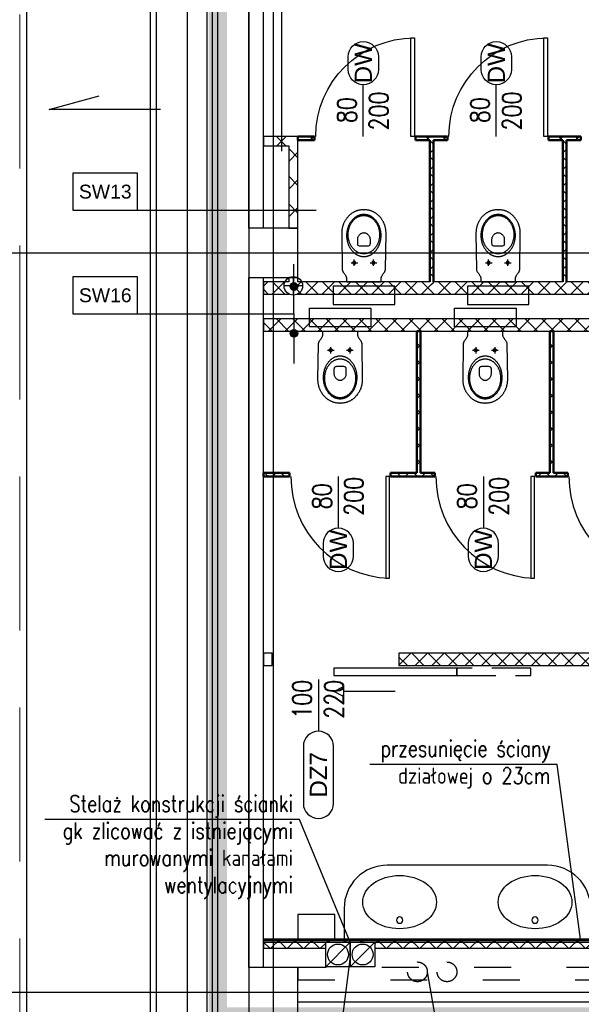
# Model space of a CAD drawing. Header units: centimetres. Extents: x -228435 to 111511, y -89367 to 428125.
# Tile 34 of 216: x -73199 to -68640, y 58901 to 66893. Entities that reach past the tile are written whole.
import ezdxf
from ezdxf.enums import TextEntityAlignment as Align

# ---------------------------------------------------------------- set-up
doc = ezdxf.new("R2010")
doc.units = ezdxf.units.CM
doc.header["$LTSCALE"] = 50
for name, pattern in [('Balustrady$0$DASHED', [0.75, 0.5, -0.25]), ('DASHDOT2', [12.7, 6.35, -3.175, 0, -3.175]), ('DASHED', [0.75, 0.5, -0.25]), ('DIVIDE', [31.75, 12.7, -6.35, 0, -6.35, 0, -6.35]), ('HIDDEN', [9.525, 6.35, -3.175]), ('Kondygnacja -1$0$ACAD_ISO03W100', [30, 12, -18])]:
    doc.linetypes.add(name, pattern=pattern)
doc.layers.get('0').update_dxf_attribs({"color": 8})
for name, color, linetype in [('ARCH_ETAPOWANIE', 8, 'DIVIDE'), ('ARCH_GK', 8, 'Continuous'), ('ARCH_INFO_ETYK_DRZWI', 8, 'Continuous'), ('ARCH_INFO_OPISY_IST', 8, 'Continuous'), ('ARCH_INFO_OPISY_PRZEGRODY', 8, 'Continuous'), ('ARCH_INFO_OSIE_IST', 8, 'DASHDOT2'), ('ARCH_MUROWANE_IST', 8, 'Continuous'), ('ARCH_OCIEPLENIE_IST', 8, 'Continuous'), ('ARCH_OTWORY_WENTYLACJA_IST', 8, 'Continuous'), ('ARCH_PRZEKROJOWE_IST', 8, 'Continuous'), ('ARCH_WIDOK_IST', 8, 'Continuous'), ('ARCH_WYPOSAŻENIE_SANITARNE', 8, 'Continuous'), ('ARCH_ŚCIANKI_WC_5', 8, 'Continuous'), ('ARCH_ŚLUSARKA_DRZWI', 8, 'Continuous'), ('ARCH_ŻELBET_IST', 8, 'Continuous'), ('Osie rzutów$0$ARCH_INFO_OSIE_OPISY_IST', 8, 'Continuous')]:
    doc.layers.add(name, color=color, linetype=linetype)
doc.styles.add('Arial', font='ARIAL.TTF')
doc.styles.add('Dach$0$ROMANS-50-CM', font='romans.shx', dxfattribs={"width": 0.8, "height": 10})
doc.styles.add('Romans', font='Romans.shx')
pattern_1 = [(45, (-121140, -45000), (-67.35192, 67.35192), []), (135, (-121140, -45000), (-67.35192, -67.35192), [])]
pattern_2 = [(45, (-121140, -45000), (-67.35192, 67.35192), []), (135, (-121140, -45000), (-67.35192, -67.35192), [])]
pattern_3 = [(45, (-121140, -45000), (-67.35192, 67.35192), []), (135, (-121140, -45000), (-67.35192, -67.35192), [])]

# ---------------------------------------------------------------- blocks, each defined once
blk = doc.blocks.new('DRZWI_DÓŁ 200')
at = {"layer": 'ARCH_INFO_ETYK_DRZWI'}
blk.add_line((0, 0), (0, -60), dxfattribs=at)
blk.add_lwpolyline([(-17.5, -77.5), (-17.5, -92.5, 1), (17.5, -92.5), (17.5, -77.5, 1)], format="xyb", close=True, dxfattribs=at)
at = {"layer": 'ARCH_INFO_ETYK_DRZWI', "style": 'Romans', "width": 0.8}
for tag, p in [('ADS_DRZWI:SZEROKOŚĆ', (-7.9, -23)), ('ADS_DRZWI:WYSOKOŚĆ', (29, -23))]:
    blk.add_attdef(tag, text='', height=22, rotation=90, dxfattribs=at).set_placement(p, align=Align.CENTER)
at = {"layer": 'ARCH_INFO_ETYK_DRZWI', "color": 1, "style": 'Arial'}
blk.add_attdef('ADS_DRZWI:ODPORNOŚĆ_OGNIOWA', text='', height=22, dxfattribs=at).set_placement((-0.1, 13.3), align=Align.BOTTOM_CENTER)
at = {"layer": 'ARCH_INFO_ETYK_DRZWI', "style": 'Arial'}
blk.add_attdef('ADS_DRZWI:SYMBOL', text='', height=20, rotation=90, dxfattribs=at).set_placement((-10, -85), align=Align.TOP_CENTER)
blk = doc.blocks.new('drzwi_góa 200')
at = {"layer": 'ARCH_INFO_ETYK_DRZWI'}
blk.add_line((0, 0), (0, 60), dxfattribs=at)
blk.add_lwpolyline([(-17.5, 77.5), (-17.5, 92.5, -1), (17.5, 92.5), (17.5, 77.5, -1)], format="xyb", close=True, dxfattribs=at)
at = {"layer": 'ARCH_INFO_ETYK_DRZWI', "style": 'Arial'}
blk.add_attdef('ADS_DRZWI:SYMBOL', text='', height=20, rotation=90, dxfattribs=at).set_placement((-10, 84.9), align=Align.TOP_CENTER)
at = {"layer": 'ARCH_INFO_ETYK_DRZWI', "style": 'Romans', "width": 0.8}
for tag, p in [('ADS_DRZWI:SZEROKOŚĆ', (-8, 30.5)), ('ADS_DRZWI:WYSOKOŚĆ', (29, 29.5))]:
    blk.add_attdef(tag, text='', height=22, rotation=90, dxfattribs=at).set_placement(p, align=Align.CENTER)
at = {"layer": 'ARCH_INFO_ETYK_DRZWI', "color": 1, "style": 'Arial'}
blk.add_attdef('ADS_DRZWI:ODPORNOŚĆ_OGNIOWA', text='', height=22, dxfattribs=at).set_placement((-0.1, -45.8), align=Align.BOTTOM_CENTER)
blk = doc.blocks.new('WC')
at = {"color": 0, "linetype": 'ByBlock', "lineweight": -2}
blk.add_line((-0.25, 58.5), (0.23, 58.5), dxfattribs=at)
for points in [[(-0.25, 58.5), (-0.49, 58.5), (-0.98, 58.48), (-1.49, 58.46), (-2, 58.42), (-2.52, 58.36), (-3.05, 58.3), (-3.57, 58.21), (-4.09, 58.12), (-4.6, 58), (-5.09, 57.87), (-5.57, 57.72), (-5.96, 57.58), (-6.34, 57.43), (-6.73, 57.27), (-7.1, 57.1), (-7.48, 56.93), (-7.85, 56.74), (-8.22, 56.55), (-8.58, 56.34), (-8.94, 56.13), (-9.29, 55.9), (-9.64, 55.67), (-9.99, 55.43), (-10.33, 55.19), (-10.66, 54.93), (-10.99, 54.66), (-11.32, 54.39), (-11.63, 54.11), (-11.95, 53.82), (-12.25, 53.52), (-12.56, 53.21), (-12.85, 52.9), (-13.14, 52.58), (-13.42, 52.25), (-13.7, 51.91), (-13.96, 51.57), (-14.23, 51.22), (-14.48, 50.86), (-14.73, 50.5), (-14.97, 50.13), (-15.2, 49.75), (-15.42, 49.36), (-15.64, 48.97), (-15.84, 48.57), (-16.04, 48.17), (-16.23, 47.76), (-16.41, 47.34), (-16.59, 46.91), (-16.75, 46.49), (-16.91, 46.05), (-17.05, 45.61), (-17.19, 45.16), (-17.31, 44.71), (-17.43, 44.25), (-17.54, 43.79), (-17.63, 43.32), (-17.72, 42.85), (-17.79, 42.37), (-17.86, 41.88), (-17.91, 41.41), (-17.96, 40.92), (-17.99, 40.42), (-18.01, 39.92), (-18.02, 39.41), (-18.02, 38.9), (-18.02, 38.9), (-17.55, 10.27), (-17.52, 9.83), (-17.44, 9.41), (-17.32, 9), (-17.17, 8.61), (-16.98, 8.24), (-16.77, 7.88), (-16.54, 7.52), (-16.3, 7.17), (-16.04, 6.82), (-15.79, 6.48), (-15.53, 6.13), (-15.27, 5.78), (-15.03, 5.42), (-14.8, 5.06), (-14.6, 4.68), (-14.41, 4.29), (-14.26, 3.89), (-14.15, 3.46), (-14.08, 3.02), (-14.05, 2.55), (-14.05, 0.68), (-13.98, 0.3), (-13.74, 0.07), (-13.23, 0), (-0.01, 0), (13.21, 0), (13.72, 0.07), (13.96, 0.3), (14.03, 0.68), (14.03, 2.55), (14.06, 3.02), (14.13, 3.46), (14.24, 3.89), (14.39, 4.29), (14.57, 4.68), (14.78, 5.06), (15.01, 5.42), (15.25, 5.78), (15.51, 6.13), (15.76, 6.48), (16.02, 6.82), (16.28, 7.17), (16.52, 7.52), (16.75, 7.88), (16.96, 8.24), (17.15, 8.61), (17.3, 9), (17.42, 9.41), (17.5, 9.83), (17.53, 10.27), (17.99, 38.9), (18, 39.41), (17.99, 39.92), (17.97, 40.42), (17.94, 40.92), (17.89, 41.41), (17.84, 41.88), (17.77, 42.37), (17.7, 42.85), (17.61, 43.32), (17.52, 43.79), (17.41, 44.25), (17.29, 44.71), (17.17, 45.16), (17.03, 45.61), (16.89, 46.05), (16.73, 46.49), (16.57, 46.91), (16.39, 47.34), (16.21, 47.76), (16.02, 48.17), (15.82, 48.57), (15.62, 48.97), (15.4, 49.36), (15.18, 49.75), (14.94, 50.13), (14.71, 50.5), (14.46, 50.86), (14.2, 51.22), (13.94, 51.57), (13.68, 51.91), (13.4, 52.25), (13.12, 52.58), (12.83, 52.9), (12.53, 53.21), (12.23, 53.52), (11.93, 53.82), (11.61, 54.11), (11.29, 54.39), (10.97, 54.66), (10.64, 54.93), (10.31, 55.19), (9.97, 55.43), (9.62, 55.67), (9.27, 55.9), (8.92, 56.13), (8.56, 56.34), (8.2, 56.55), (7.83, 56.74), (7.46, 56.93), (7.08, 57.1), (6.7, 57.27), (6.32, 57.43), (5.94, 57.58), (5.55, 57.72), (5.55, 57.72), (5.07, 57.87), (4.58, 58), (4.07, 58.12), (3.55, 58.21), (3.03, 58.3), (2.5, 58.36), (1.98, 58.42), (1.46, 58.46), (0.96, 58.48), (0.46, 58.5), (0.23, 58.5)], [(-7.75, 12.95), (-7.75, 18.26)], [(7.75, 12.95), (7.75, 18.26)], [(-10.36, 15.46), (-4.9, 15.46)], [(5.15, 15.46), (10.6, 15.46)]]:
    blk.add_lwpolyline(points, dxfattribs=at)
for points in [[(-0.01, 20.3), (-0.41, 20.31), (-0.8, 20.33), (-1.19, 20.37), (-1.58, 20.42), (-1.97, 20.48), (-2.35, 20.55), (-2.73, 20.64), (-3.1, 20.75), (-3.48, 20.86), (-3.84, 20.99), (-4.21, 21.13), (-4.56, 21.28), (-4.92, 21.44), (-5.27, 21.62), (-5.61, 21.81), (-5.95, 22.01), (-6.29, 22.22), (-6.62, 22.44), (-6.94, 22.67), (-7.26, 22.91), (-7.58, 23.17), (-7.88, 23.43), (-8.18, 23.71), (-8.48, 23.99), (-8.77, 24.28), (-9.05, 24.58), (-9.33, 24.9), (-9.6, 25.22), (-9.86, 25.55), (-10.11, 25.89), (-10.36, 26.23), (-10.6, 26.59), (-10.84, 26.95), (-11.06, 27.32), (-11.28, 27.7), (-11.49, 28.09), (-11.69, 28.48), (-11.88, 28.89), (-12.07, 29.29), (-12.24, 29.71), (-12.41, 30.13), (-12.57, 30.56), (-12.72, 30.99), (-12.86, 31.43), (-12.99, 31.88), (-13.11, 32.33), (-13.22, 32.79), (-13.32, 33.25), (-13.41, 33.72), (-13.49, 34.19), (-13.56, 34.66), (-13.63, 35.14), (-13.67, 35.63), (-13.71, 36.12), (-13.74, 36.61), (-13.76, 37.11), (-13.76, 37.61), (-13.76, 37.61), (-13.76, 38.11), (-13.74, 38.6), (-13.71, 39.1), (-13.67, 39.59), (-13.63, 40.07), (-13.56, 40.55), (-13.49, 41.03), (-13.41, 41.5), (-13.32, 41.95), (-13.22, 42.42), (-13.11, 42.87), (-12.99, 43.32), (-12.86, 43.77), (-12.72, 44.21), (-12.57, 44.64), (-12.41, 45.07), (-12.24, 45.49), (-12.07, 45.91), (-11.88, 46.32), (-11.69, 46.72), (-11.49, 47.11), (-11.28, 47.5), (-11.06, 47.88), (-10.84, 48.25), (-10.6, 48.61), (-10.36, 48.97), (-10.11, 49.32), (-9.86, 49.65), (-9.6, 49.98), (-9.33, 50.3), (-9.05, 50.62), (-8.77, 50.92), (-8.48, 51.21), (-8.18, 51.5), (-7.88, 51.77), (-7.58, 52.03), (-7.26, 52.29), (-6.94, 52.53), (-6.62, 52.76), (-6.29, 52.98), (-5.95, 53.19), (-5.61, 53.39), (-5.27, 53.58), (-4.92, 53.76), (-4.56, 53.92), (-4.21, 54.07), (-3.84, 54.21), (-3.48, 54.34), (-3.1, 54.46), (-2.73, 54.56), (-2.35, 54.65), (-1.97, 54.72), (-1.58, 54.79), (-1.19, 54.83), (-0.8, 54.87), (-0.41, 54.89), (-0.01, 54.9), (-0.01, 54.9), (0.39, 54.89), (0.78, 54.87), (1.17, 54.83), (1.56, 54.79), (1.95, 54.72), (2.33, 54.65), (2.71, 54.56), (3.08, 54.46), (3.45, 54.34), (3.82, 54.21), (4.18, 54.07), (4.54, 53.92), (4.9, 53.76), (5.25, 53.58), (5.59, 53.39), (5.93, 53.19), (6.27, 52.98), (6.6, 52.76), (6.92, 52.53), (7.24, 52.29), (7.55, 52.03), (7.86, 51.77), (8.16, 51.5), (8.46, 51.21), (8.75, 50.92), (9.03, 50.62), (9.31, 50.3), (9.58, 49.98), (9.84, 49.65), (10.09, 49.32), (10.34, 48.97), (10.58, 48.61), (10.81, 48.25), (11.04, 47.88), (11.26, 47.5), (11.47, 47.11), (11.67, 46.72), (11.86, 46.32), (12.05, 45.91), (12.22, 45.49), (12.39, 45.07), (12.55, 44.64), (12.7, 44.21), (12.84, 43.77), (12.97, 43.32), (13.09, 42.87), (13.2, 42.42), (13.3, 41.95), (13.39, 41.5), (13.47, 41.03), (13.54, 40.55), (13.6, 40.07), (13.65, 39.59), (13.69, 39.1), (13.72, 38.6), (13.74, 38.11), (13.74, 37.61), (13.74, 37.61), (13.74, 37.11), (13.72, 36.61), (13.69, 36.12), (13.65, 35.63), (13.6, 35.14), (13.54, 34.66), (13.47, 34.19), (13.39, 33.72), (13.3, 33.25), (13.2, 32.79), (13.09, 32.33), (12.97, 31.88), (12.84, 31.43), (12.7, 30.99), (12.55, 30.56), (12.39, 30.13), (12.22, 29.71), (12.05, 29.29), (11.86, 28.89), (11.67, 28.48), (11.47, 28.09), (11.26, 27.7), (11.04, 27.32), (10.81, 26.95), (10.58, 26.59), (10.34, 26.23), (10.09, 25.89), (9.84, 25.55), (9.58, 25.22), (9.31, 24.9), (9.03, 24.58), (8.75, 24.28), (8.46, 23.99), (8.16, 23.71), (7.86, 23.43), (7.55, 23.17), (7.24, 22.91), (6.92, 22.67), (6.6, 22.44), (6.27, 22.22), (5.93, 22.01), (5.59, 21.81), (5.25, 21.62), (4.9, 21.44), (4.54, 21.28), (4.18, 21.13), (3.82, 20.99), (3.45, 20.86), (3.08, 20.75), (2.71, 20.64), (2.33, 20.55), (1.95, 20.48), (1.56, 20.42), (1.17, 20.37), (0.78, 20.33), (0.39, 20.31), (-0.01, 20.3)], [(-0.01, 22.76), (-0.41, 22.77), (-0.82, 22.79), (-1.21, 22.83), (-1.61, 22.89), (-2, 22.95), (-2.39, 23.04), (-2.77, 23.13), (-3.15, 23.24), (-3.52, 23.36), (-3.89, 23.5), (-4.26, 23.65), (-4.62, 23.81), (-4.97, 23.99), (-5.32, 24.18), (-5.67, 24.38), (-6.01, 24.59), (-6.34, 24.82), (-6.66, 25.05), (-6.98, 25.3), (-7.3, 25.56), (-7.61, 25.83), (-7.91, 26.11), (-8.2, 26.4), (-8.48, 26.7), (-8.76, 27.01), (-9.03, 27.33), (-9.3, 27.66), (-9.55, 28), (-9.8, 28.35), (-10.04, 28.71), (-10.27, 29.07), (-10.49, 29.45), (-10.7, 29.83), (-10.9, 30.22), (-11.1, 30.62), (-11.28, 31.02), (-11.46, 31.44), (-11.62, 31.85), (-11.78, 32.28), (-11.92, 32.71), (-12.05, 33.15), (-12.18, 33.6), (-12.29, 34.05), (-12.39, 34.5), (-12.48, 34.97), (-12.56, 35.43), (-12.63, 35.91), (-12.68, 36.38), (-12.73, 36.86), (-12.76, 37.35), (-12.78, 37.84), (-12.78, 38.33), (-12.78, 38.33), (-12.78, 38.82), (-12.76, 39.31), (-12.73, 39.8), (-12.68, 40.28), (-12.63, 40.75), (-12.56, 41.23), (-12.48, 41.69), (-12.39, 42.14), (-12.29, 42.6), (-12.18, 43.05), (-12.05, 43.49), (-11.92, 43.93), (-11.78, 44.36), (-11.62, 44.79), (-11.46, 45.21), (-11.28, 45.62), (-11.1, 46.03), (-10.9, 46.42), (-10.7, 46.82), (-10.49, 47.2), (-10.27, 47.57), (-10.04, 47.94), (-9.8, 48.29), (-9.55, 48.64), (-9.3, 48.98), (-9.03, 49.31), (-8.76, 49.63), (-8.48, 49.94), (-8.2, 50.24), (-7.91, 50.54), (-7.61, 50.82), (-7.3, 51.08), (-6.98, 51.34), (-6.66, 51.59), (-6.34, 51.83), (-6.01, 52.05), (-5.67, 52.26), (-5.32, 52.47), (-4.97, 52.65), (-4.62, 52.83), (-4.26, 52.99), (-3.89, 53.14), (-3.52, 53.28), (-3.15, 53.4), (-2.77, 53.51), (-2.39, 53.61), (-2, 53.69), (-1.61, 53.76), (-1.21, 53.81), (-0.82, 53.85), (-0.41, 53.87), (-0.01, 53.88), (-0.01, 53.88), (0.39, 53.87), (0.8, 53.85), (1.19, 53.81), (1.59, 53.76), (1.98, 53.69), (2.37, 53.61), (2.75, 53.51), (3.13, 53.4), (3.5, 53.28), (3.87, 53.14), (4.24, 52.99), (4.6, 52.83), (4.95, 52.65), (5.3, 52.47), (5.65, 52.26), (5.99, 52.05), (6.32, 51.83), (6.64, 51.59), (6.96, 51.34), (7.28, 51.08), (7.58, 50.82), (7.89, 50.54), (8.18, 50.24), (8.46, 49.94), (8.74, 49.63), (9.01, 49.31), (9.28, 48.98), (9.53, 48.64), (9.78, 48.29), (10.02, 47.94), (10.25, 47.57), (10.47, 47.2), (10.68, 46.82), (10.88, 46.42), (11.08, 46.03), (11.26, 45.62), (11.44, 45.21), (11.6, 44.79), (11.75, 44.36), (11.9, 43.93), (12.03, 43.49), (12.16, 43.05), (12.27, 42.6), (12.37, 42.14), (12.46, 41.69), (12.54, 41.23), (12.61, 40.75), (12.66, 40.28), (12.7, 39.8), (12.74, 39.31), (12.75, 38.82), (12.76, 38.33), (12.76, 38.33), (12.75, 37.84), (12.74, 37.35), (12.7, 36.86), (12.66, 36.38), (12.61, 35.91), (12.54, 35.43), (12.46, 34.97), (12.37, 34.5), (12.27, 34.05), (12.16, 33.6), (12.03, 33.15), (11.9, 32.71), (11.75, 32.28), (11.6, 31.85), (11.44, 31.44), (11.26, 31.02), (11.08, 30.62), (10.88, 30.22), (10.68, 29.83), (10.47, 29.45), (10.25, 29.07), (10.02, 28.71), (9.78, 28.35), (9.53, 28), (9.28, 27.66), (9.01, 27.33), (8.74, 27.01), (8.46, 26.7), (8.18, 26.4), (7.89, 26.11), (7.58, 25.83), (7.28, 25.56), (6.96, 25.3), (6.64, 25.05), (6.32, 24.82), (5.99, 24.59), (5.65, 24.38), (5.3, 24.18), (4.95, 23.99), (4.6, 23.81), (4.24, 23.65), (3.87, 23.5), (3.5, 23.36), (3.13, 23.24), (2.75, 23.13), (2.37, 23.04), (1.98, 22.95), (1.59, 22.89), (1.19, 22.83), (0.8, 22.79), (0.39, 22.77), (-0.01, 22.76)], [(-0.24, 28.82), (-2.93, 28.82), (-3.62, 28.9), (-4.15, 29.12), (-4.52, 29.44), (-4.77, 29.82), (-4.91, 30.24), (-4.98, 30.64), (-5, 30.99), (-5.01, 34.75), (-4.98, 35.23), (-4.9, 35.71), (-4.77, 36.17), (-4.6, 36.61), (-4.39, 37.04), (-4.14, 37.45), (-3.86, 37.83), (-3.55, 38.19), (-3.21, 38.52), (-2.85, 38.83), (-2.47, 39.1), (-2.08, 39.33), (-1.67, 39.53), (-1.26, 39.69), (-0.84, 39.81), (-0.43, 39.88), (-0.01, 39.91), (0.4, 39.88), (0.82, 39.81), (1.23, 39.69), (1.65, 39.53), (2.05, 39.33), (2.45, 39.1), (2.83, 38.82), (3.19, 38.52), (3.53, 38.18), (3.84, 37.82), (4.12, 37.43), (4.37, 37.02), (4.58, 36.59), (4.75, 36.15), (4.88, 35.68), (4.96, 35.21), (4.99, 34.72), (4.99, 30.97), (4.97, 30.62), (4.9, 30.23), (4.75, 29.82), (4.5, 29.44), (4.13, 29.12), (3.61, 28.9), (2.92, 28.82)], [(-6.6, 15.46), (-6.67, 15.87), (-6.84, 16.19), (-7.1, 16.42), (-7.41, 16.56), (-7.75, 16.61), (-8.09, 16.56), (-8.41, 16.42), (-8.66, 16.19), (-8.84, 15.87), (-8.9, 15.46), (-8.84, 15.04), (-8.66, 14.72), (-8.41, 14.49), (-8.09, 14.35), (-7.75, 14.31), (-7.41, 14.35), (-7.1, 14.49), (-6.84, 14.72), (-6.67, 15.04), (-6.6, 15.46)], [(8.9, 15.46), (8.84, 15.87), (8.66, 16.19), (8.4, 16.42), (8.09, 16.56), (7.75, 16.61), (7.41, 16.56), (7.1, 16.42), (6.84, 16.19), (6.67, 15.87), (6.6, 15.46), (6.67, 15.04), (6.84, 14.72), (7.1, 14.49), (7.41, 14.35), (7.75, 14.31), (8.09, 14.35), (8.41, 14.49), (8.66, 14.72), (8.84, 15.04), (8.9, 15.46)]]:
    blk.add_lwpolyline(points, close=True, dxfattribs=at)
at = {"color": 0, "linetype": 'ByBlock', "lineweight": -2, "ltscale": 3}
blk.add_lwpolyline([(25, -18.5), (25, -3.5), (-25, -3.5), (-25, -18.5)], close=True, dxfattribs=at)
blk = doc.blocks.new('umywal03')
blk.add_circle((0, -7.08), 2.54)
at = {"extrusion": (0, 0, -1)}
blk.add_ellipse((0, -21.69), major_axis=(29.93, 0), ratio=0.722731, dxfattribs=at)
blk = doc.blocks.new('Blat umywalkowy 2x 200')
at = {"layer": 'ARCH_WYPOSAŻENIE_SANITARNE'}
for p, q in [((-100, -25), (-100, 0)), ((100, 0), (-100, 0)), ((100, -25), (100, 0)), ((-65, -60), (65, -60))]:
    blk.add_line(p, q, dxfattribs=at)
for points in [[(-137.5, -20), (-107.5, -20), (-107.5, 0), (-137.5, 0)], [(107.5, -20), (137.5, -20), (137.5, 0), (107.5, 0)]]:
    blk.add_lwpolyline(points, close=True, dxfattribs=at)
for centre, start, end in [((-65, -25), 180, 270), ((65, -25), 270, 0)]:
    blk.add_arc(centre, 35, start, end, dxfattribs=at)
at = {"layer": 'ARCH_WYPOSAŻENIE_SANITARNE', "extrusion": (0, 0, -1), "zscale": -1}
for p in [(55, -8.31), (-55, -8.31)]:
    blk.add_blockref('umywal03', p, dxfattribs=at)
blk = doc.blocks.new('T-drzwi_dół-200')
at = {"layer": 'ARCH_INFO_ETYK_DRZWI'}
blk.add_line((0, 0), (0, -60), dxfattribs=at)
blk.add_lwpolyline([(-17.5, -77.5), (-17.5, -143.7, 1), (17.5, -143.7), (17.5, -77.5, 1)], format="xyb", close=True, dxfattribs=at)
at = {"layer": 'ARCH_INFO_ETYK_DRZWI', "style": 'Romans', "width": 0.8}
for tag, p in [('ADS_DRZWI:SZEROKOŚĆ', (-7.9, -23)), ('ADS_DRZWI:WYSOKOŚĆ', (29, -23))]:
    blk.add_attdef(tag, text='', height=22, rotation=90, dxfattribs=at).set_placement(p, align=Align.CENTER)
at = {"layer": 'ARCH_INFO_ETYK_DRZWI', "color": 1, "style": 'Arial'}
blk.add_attdef('ADS_DRZWI:ODPORNOŚĆ_OGNIOWA', text='', height=22, dxfattribs=at).set_placement((-0.1, 13.3), align=Align.BOTTOM_CENTER)
at = {"layer": 'ARCH_INFO_ETYK_DRZWI', "style": 'Arial'}
blk.add_attdef('ADS_DRZWI:SYMBOL', text='', height=20, rotation=90, dxfattribs=at).set_placement((0, -110.6), align=Align.MIDDLE)
blk = doc.blocks.new('Osie rzutów')
at = {"layer": 'ARCH_INFO_OSIE_IST', "ltscale": 10}
for p, q in [((4930, 12510), (4930, 4623.26)), ((5000, 12510), (5000, 4512.32)), ((4436.04, 11000), (13655, 11000)), ((4436.04, 10400), (13655, 10400))]:
    blk.add_line(p, q, dxfattribs=at)

msp = doc.modelspace()

# ---------------------------------------------------------------- hatches: boundary and pattern name
at = {"layer": 'ARCH_GK', "linetype": 'Continuous', "lineweight": -3}
h = msp.add_hatch(dxfattribs=at)
h.set_pattern_fill('ANSI37', color=256, scale=50, angle=-360, style=0)
h.set_pattern_definition([(45, (-121140, -45000), (-112.2532, 112.2532), []), (135, (-121140, -45000), (-112.2532, -112.2532), [])])
h.paths.add_polyline_path([(-71220, 65945), (-71220, 65870), (-71015, 65870), (-70940, 65945)], flags=0)
h = msp.add_hatch(dxfattribs=at)
h.set_pattern_fill('ANSI37', color=256, scale=50, style=0)
h.set_pattern_definition([(45, (-121140, -45000), (-112.2532, 112.2532), []), (135, (-121140, -45000), (-112.2532, -112.2532), [])])
h.paths.add_polyline_path([(-71015, 65200), (-70940, 65200), (-70940, 65945), (-71015, 65870)], flags=0)
h = msp.add_hatch(dxfattribs=at)
h.set_pattern_fill('ANSI37', color=256, scale=30, angle=-360, style=0)
h.set_pattern_definition(pattern_2)
h.paths.add_polyline_path([(-68775, 64665), (-68775, 64734.16667), (-68790, 64765), (-69840, 64765), (-69855, 64734.16667), (-69855, 64665)], flags=0)
h.paths.add_polyline_path([(-67695, 64665), (-67695, 64734.16667), (-67710, 64765), (-68760, 64765), (-68775, 64734.16667), (-68775, 64665)], flags=0)
h.paths.add_polyline_path([(-65460, 64665), (-65460, 64765), (-66600, 64765), (-66615, 64734.16667), (-66615, 64665)], flags=0)
h.paths.add_polyline_path([(-66615, 64665), (-66615, 64734.16667), (-66630, 64765), (-67680, 64765), (-67695, 64734.16667), (-67695, 64665)], flags=0)
h.paths.add_polyline_path([(-69855, 64665), (-69855, 64734.16667), (-69870, 64765), (-70940, 64765), (-70977.5, 64715), (-70940, 64665)], flags=0)
h.paths.add_polyline_path([(-71015, 64665), (-70977.5, 64715), (-71015, 64765), (-71220, 64765), (-71220, 64665)], flags=0)
h = msp.add_hatch(dxfattribs=at)
h.set_pattern_fill('ANSI37', color=256, scale=30, style=0)
h.set_pattern_definition([(45, (-121140, -45000), (-67.35192, 67.35192), []), (135, (-121140, -45000), (-67.35192, -67.35192), [])])
h.paths.add_polyline_path([(-71220, 64465), (-71220, 64365), (-65460, 64365), (-65460, 64465)], flags=0)
h = msp.add_hatch(dxfattribs=at)
h.set_pattern_fill('ANSI37', color=256, scale=30, style=0)
h.set_pattern_definition([(45, (-121140, -45000), (-67.35192, 67.35192), []), (135, (-121140, -45000), (-67.35192, -67.35192), [])])
h.paths.add_polyline_path([(-70120, 61750), (-70120, 61650), (-65460, 61650), (-65460, 61750)])
h = msp.add_hatch(dxfattribs=at)
h.set_pattern_fill('ANSI37', color=256, scale=30, angle=-360, style=0)
h.set_pattern_definition([(45, (-121140, -45045), (-67.35192, 67.35192), []), (135, (-121140, -45045), (-67.35192, -67.35192), [])])
h.paths.add_polyline_path([(-71220, 59430), (-71220, 59355), (-70715, 59355), (-70715, 59405), (-70315, 59405), (-70315, 59355), (-65510, 59355), (-65510, 59430)])
at = {"layer": 'ARCH_INFO_OPISY_PRZEGRODY'}
h = msp.add_hatch(color=256, dxfattribs=at)
edge = h.paths.add_edge_path()
edge.add_arc((-70972.6994, 64727.27136), 31.16375, 0, 360)
h = msp.add_hatch(color=256, dxfattribs=at)
edge = h.paths.add_edge_path()
edge.add_arc((-70972.6994, 64347.12152), 31.16375, 0, 360)
at = {"layer": 'ARCH_ŚCIANKI_WC_5', "linetype": 'Continuous', "lineweight": -3}
h = msp.add_hatch(dxfattribs=at)
h.set_pattern_fill('ANSI37', color=256, scale=30, style=0)
h.set_pattern_definition([(45, (-121140, -45000), (-67.35192, 67.35192), []), (135, (-121140, -45000), (-67.35192, -67.35192), [])])
h.paths.add_polyline_path([(-69870, 65915), (-69855, 65922.5), (-69855, 65945), (-69985, 65945), (-69985, 65915)], flags=0)
h.paths.add_polyline_path([(-70805, 65915), (-70805, 65945), (-70940, 65945), (-70940, 65915)], flags=0)
h.paths.add_polyline_path([(-68790, 65915), (-68775, 65922.5), (-68775, 65945), (-68905, 65945), (-68905, 65915)], flags=0)
h.paths.add_polyline_path([(-69725, 65915), (-69725, 65945), (-69855, 65945), (-69855, 65922.5), (-69840, 65915)], flags=0)
h.paths.add_polyline_path([(-67710, 65915), (-67695, 65922.5), (-67695, 65945), (-67825, 65945), (-67825, 65915)], flags=0)
h.paths.add_polyline_path([(-68645, 65915), (-68645, 65945), (-68775, 65945), (-68775, 65922.5), (-68760, 65915)], flags=0)
h.paths.add_polyline_path([(-65460, 65915), (-65460, 65945), (-65608.6276, 65945), (-65608.6276, 65915)], flags=0)
h.paths.add_polyline_path([(-66428.6276, 65915), (-66428.6276, 65945), (-66615, 65945), (-66615, 65922.5), (-66600, 65915)], flags=0)
h.paths.add_polyline_path([(-66630, 65915), (-66615, 65922.5), (-66615, 65945), (-66755.92407, 65945), (-66755.92407, 65915)], flags=0)
h.paths.add_polyline_path([(-67575.92407, 65915), (-67575.92407, 65945), (-67695, 65945), (-67695, 65922.5), (-67680, 65915)], flags=0)
h = msp.add_hatch(dxfattribs=at)
h.set_pattern_fill('ANSI37', color=256, scale=30, angle=-360, style=0)
h.set_pattern_definition(pattern_1)
h.paths.add_polyline_path([(-69840, 65915), (-69855, 65922.5), (-69870, 65915), (-69870, 64765), (-69855, 64734.16667), (-69840, 64765)], flags=0)
h = msp.add_hatch(dxfattribs=at)
h.set_pattern_fill('ANSI37', color=256, scale=30, angle=-360, style=0)
h.set_pattern_definition(pattern_1)
h.paths.add_polyline_path([(-68760, 65915), (-68775, 65922.5), (-68790, 65915), (-68790, 64765), (-68775, 64734.16667), (-68760, 64765)], flags=0)
h = msp.add_hatch(dxfattribs=at)
h.set_pattern_fill('ANSI37', color=256, scale=30, angle=-360, style=0)
h.set_pattern_definition(pattern_3)
h.paths.add_polyline_path([(-69945, 64365), (-69975, 64365), (-69975, 63215), (-69960, 63207.5), (-69945, 63215)], flags=0)
h = msp.add_hatch(dxfattribs=at)
h.set_pattern_fill('ANSI37', color=256, scale=30, angle=-360, style=0)
h.set_pattern_definition(pattern_3)
h.paths.add_polyline_path([(-68865, 64365), (-68895, 64365), (-68895, 63215), (-68880, 63207.5), (-68865, 63215)], flags=0)
h = msp.add_hatch(dxfattribs=at)
h.set_pattern_fill('ANSI37', color=256, scale=30, style=0)
h.set_pattern_definition(pattern_2)
h.paths.add_polyline_path([(-65460, 63185), (-65460, 63215), (-65672.5, 63215), (-65672.5, 63185)], flags=0)
h.paths.add_polyline_path([(-66492.5, 63185), (-66492.5, 63215), (-66705, 63215), (-66720, 63207.5), (-66720, 63185)], flags=0)
h.paths.add_polyline_path([(-66720, 63185), (-66720, 63207.5), (-66735, 63215), (-66850, 63215), (-66850, 63185)], flags=0)
h.paths.add_polyline_path([(-67670, 63185), (-67670, 63215), (-67785, 63215), (-67800, 63207.5), (-67800, 63185)], flags=0)
h.paths.add_polyline_path([(-67800, 63185), (-67800, 63207.5), (-67815, 63215), (-67930, 63215), (-67930, 63185)], flags=0)
h.paths.add_polyline_path([(-68750, 63185), (-68750, 63215), (-68865, 63215), (-68880, 63207.5), (-68880, 63185)], flags=0)
h.paths.add_polyline_path([(-68880, 63185), (-68880, 63207.5), (-68895, 63215), (-69010, 63215), (-69010, 63185)], flags=0)
h.paths.add_polyline_path([(-69830, 63185), (-69830, 63215), (-69945, 63215), (-69960, 63207.5), (-69960, 63185)], flags=0)
h.paths.add_polyline_path([(-69960, 63185), (-69960, 63207.5), (-69975, 63215), (-70187.5, 63215), (-70187.5, 63185)], flags=0)
h.paths.add_polyline_path([(-71007.5, 63185), (-71007.5, 63215), (-71220, 63215), (-71220, 63185)], flags=0)

# ---------------------------------------------------------------- linework, layer by layer
at = {"linetype": 'Balustrady$0$DASHED', "lineweight": 20, "ltscale": 50, "elevation": -5670}
msp.add_lwpolyline([(-73198.66801, 72251.13704), (-57779.59812, 72251.13704), (-57779.59812, 58184.02173), (-73198.66801, 58184.02173)], close=True, dxfattribs=at)
at = {"layer": 'ARCH_ETAPOWANIE', "ltscale": 10, "const_width": 150, "elevation": 630}
msp.add_lwpolyline([(-32748.04041, 102637.86797), (-71890, 102620.1903), (-71740, 89900), (-59190, 89900), (-59190, 71200), (-71590, 71200), (-71590, 58800), (-65060, 58800), (-65060, 57540), (-63050, 57540), (-63050, -5675.91583)], dxfattribs=at)
at = {"layer": 'ARCH_GK', "linetype": 'Continuous', "lineweight": -3}
for p, q in [((-71220, 65945, 630), (-71220, 65870, 630)), ((-70940, 65945, 630), (-71220, 65945, 630)), ((-70940, 65200, 630), (-70940, 65945, 630)), ((-71220, 65870, 630), (-71015, 65870, 630)), ((-71015, 65870, 630), (-71015, 65200, 630)), ((-71015, 65200, 630), (-70940, 65200, 630)), ((-71015, 64765, 630), (-71220, 64765, 630)), ((-71220, 64765, 630), (-71220, 64665, 630)), ((-70940, 64800, 630), (-71015, 64800, 630)), ((-71015, 64800, 630), (-71015, 64765, 630)), ((-70977.5, 64657.5, 630), (-70977.5, 64807.5, 630)), ((-70940, 64765, 630), (-70940, 64800, 630)), ((-69870, 64765, 630), (-70940, 64765, 630)), ((-68790, 64765, 630), (-69840, 64765, 630)), ((-67710, 64765, 630), (-68760, 64765, 630)), ((-71220, 64665, 630), (-71015, 64665, 630)), ((-70902.5, 64732.5, 630), (-71052.5, 64732.5, 630)), ((-70940, 64665, 630), (-65460, 64665, 630)), ((-71220, 64465, 630), (-71220, 64365, 630)), ((-65460, 64465, 630), (-71220, 64465, 630)), ((-71220, 64365, 630), (-65460, 64365, 630)), ((-71220, 61750, 630), (-71220, 61650, 630)), ((-71150, 61750, 630), (-71220, 61750, 630)), ((-71150, 61650, 630), (-71150, 61750, 630)), ((-65460, 61750, 630), (-70120, 61750, 630)), ((-70120, 61750, 630), (-70120, 61650, 630)), ((-71220, 61650, 630), (-71150, 61650, 630)), ((-70120, 61650, 630), (-65460, 61650, 630)), ((-70940, 59200, 630), (-70940, 59100, 630))]:
    msp.add_line(p, q, dxfattribs=at)
at = {"layer": 'ARCH_GK', "linetype": 'Kondygnacja -1$0$ACAD_ISO03W100', "lineweight": -3, "ltscale": 0.5}
for p, q in [((-65460, 59200, 630), (-70940, 59200, 630)), ((-70940, 59100, 630), (-65460, 59100, 630))]:
    msp.add_line(p, q, dxfattribs=at)
at = {"layer": 'ARCH_GK', "linetype": 'Continuous', "lineweight": -3, "elevation": 6930}
for points in [[(-65510, 59430), (-71220, 59430)], [(-70315, 59355), (-65510, 59355), (-65510, 59430), (-71220, 59430), (-71220, 59355), (-70715, 59355)], [(-71220, 59417.5), (-65510, 59417.5), (-65510, 59430), (-71220, 59430), (-71220, 59417.5)], [(-71220, 59405), (-65510, 59405), (-65510, 59417.5), (-71220, 59417.5), (-71220, 59405)], [(-71220, 59355), (-70715, 59355), (-70715, 59405), (-70315, 59405), (-70315, 59355), (-65510, 59355)]]:
    msp.add_lwpolyline(points, dxfattribs=at)
at = {"layer": 'ARCH_GK', "linetype": 'Continuous', "lineweight": -3}
msp.add_circle((-70977.5, 64732.5, 630), 75, dxfattribs=at)
at = {"layer": 'ARCH_INFO_OPISY_IST'}
for p, q in [((-72958.61541, 66164.13408, 630), (-72554.84245, 66274.08852, 630)), ((-72057.07503, 66164.13408, 630), (-72958.61541, 66164.13408, 630))]:
    msp.add_line(p, q, dxfattribs=at)
at = {"layer": 'ARCH_INFO_OPISY_PRZEGRODY', "elevation": 630}
for points in [[(-71073.76359, 67115.45579), (-71073.76359, 65826.12757)], [(-72241.73173, 65346.6463), (-70790.97746, 65346.6463)], [(-72241.73173, 64505.27418), (-70972.6994, 64505.27418), (-70972.6994, 64907.61798)], [(-72241.73173, 64505.27418), (-70972.6994, 64505.27418), (-70972.6994, 64102.93039)]]:
    msp.add_lwpolyline(points, dxfattribs=at)
for points in [[(-72766.73173, 65346.6463), (-72241.73173, 65346.6463), (-72241.73173, 65646.6463), (-72766.73173, 65646.6463), (-72766.73173, 65346.6463)], [(-72766.73173, 64505.27418), (-72241.73173, 64505.27418), (-72241.73173, 64805.27418), (-72766.73173, 64805.27418), (-72766.73173, 64505.27418)]]:
    msp.add_lwpolyline(points, close=True, dxfattribs=at)
at = {"layer": 'ARCH_INFO_OPISY_PRZEGRODY'}
for centre in [(-70972.6994, 64727.27136, 630), (-70972.6994, 64347.12152, 630)]:
    msp.add_circle(centre, 31.16375, dxfattribs=at)
at = {"layer": 'ARCH_MUROWANE_IST', "ltscale": 4}
for p, q in [((-71340, 65200, 630), (-71340, 70800, 630)), ((-71220, 65200, 630), (-71220, 70800, 630)), ((-71340, 59200, 630), (-71340, 64800, 630)), ((-71220, 59200, 630), (-71220, 64800, 630)), ((-70940, 58920, 630), (-65340, 58920, 630))]:
    msp.add_line(p, q, dxfattribs=at)
at = {"layer": 'ARCH_MUROWANE_IST', "ltscale": 4, "elevation": 630}
msp.add_lwpolyline([(-71340, 51918.2897), (-71590, 51918.2897), (-71590, 76800), (-71340, 76800), (-71340, 51918.2897)], dxfattribs=at)
at = {"layer": 'ARCH_OCIEPLENIE_IST'}
msp.add_line((-71635, 51918.2897, 630), (-71635, 76800, 630), dxfattribs=at)
at = {"layer": 'ARCH_OTWORY_WENTYLACJA_IST'}
for p, q in [((-70515, 59405, 6930), (-70715, 59205, 6930)), ((-70315, 59405, 630), (-70515, 59205, 630))]:
    msp.add_line(p, q, dxfattribs=at)
for points, elevation in [([(-68647.8294, 59430), (-68836.21918, 60846.40008), (-70355.56905, 60846.40008)], 6930), ([(-70515, 59405), (-70926.70288, 60399.51852), (-72994.542, 60399.51852)], -5670), ([(-70520, 59267.74034), (-70620, 58479.22834), (-72906.63571, 58479.22834)], 13230), ([(-69892.17361, 59163.13314), (-69730, 58231.70242), (-72286.35631, 58231.70242)], -5670)]:
    msp.add_lwpolyline(points, dxfattribs=dict(at, elevation=elevation))
for points, elevation in [([(-70515, 59205), (-70715, 59205), (-70715, 59405), (-70515, 59405)], 6930), ([(-70315, 59205), (-70515, 59205), (-70515, 59405), (-70315, 59405)], 630)]:
    msp.add_lwpolyline(points, close=True, dxfattribs=dict(at, elevation=elevation))
for centre in [(-70615, 59305, 6930), (-70415, 59305, 630)]:
    msp.add_circle(centre, 85, dxfattribs=at)
at = {"layer": 'ARCH_OTWORY_WENTYLACJA_IST', "linetype": 'DASHED', "ltscale": 10}
for centre in [(-69970, 59163.98477, -5670), (-69730, 59163.98477, -5670)]:
    msp.add_circle(centre, 80, dxfattribs=at)
at = {"layer": 'ARCH_PRZEKROJOWE_IST', "ltscale": 4, "elevation": 630}
for points in [[(-71590, 76800), (-71680, 76800), (-71680, 51918.2897), (-71680, 51918.2897)], [(-72139.98607, 75300), (-72140.00091, 51868.2897)], [(-71680, 75249.99998), (-72089.98608, 75249.99998), (-72090, 51918.2897)]]:
    msp.add_lwpolyline(points, dxfattribs=at)
at = {"layer": 'ARCH_WIDOK_IST'}
msp.add_line((-73140, 11200, 630), (-73140, 67200, 630), dxfattribs=at)
at = {"layer": 'ARCH_ŚCIANKI_WC_5', "linetype": 'Continuous', "lineweight": 50}
for p, q in [((-70805, 65945, 630), (-70940, 65945, 630)), ((-70940, 65945, 630), (-70940, 65915, 630)), ((-70805, 65915, 630), (-70805, 65945, 630)), ((-69985, 65945, 630), (-69725, 65945, 630)), ((-69985, 65945, 630), (-69985, 65915, 630)), ((-69725, 65915, 630), (-69725, 65945, 630)), ((-68905, 65945, 630), (-68645, 65945, 630)), ((-68905, 65945, 630), (-68905, 65915, 630)), ((-68645, 65915, 630), (-68645, 65945, 630)), ((-70940, 65915, 630), (-70805, 65915, 630)), ((-69985, 65915, 630), (-69870, 65915, 630)), ((-69870, 65915, 630), (-69870, 64765, 630)), ((-69840, 64765, 630), (-69840, 65915, 630)), ((-69840, 65915, 630), (-69725, 65915, 630)), ((-68905, 65915, 630), (-68790, 65915, 630)), ((-68790, 65915, 630), (-68790, 64765, 630)), ((-68760, 65915, 630), (-68645, 65915, 630)), ((-68760, 64765, 630), (-68760, 65915, 630)), ((-69945, 64365, 630), (-69975, 64365, 630)), ((-69975, 64365, 630), (-69975, 63215, 630)), ((-69945, 63215, 630), (-69945, 64365, 630)), ((-68865, 64365, 630), (-68895, 64365, 630)), ((-68895, 64365, 630), (-68895, 63215, 630)), ((-68865, 63215, 630), (-68865, 64365, 630)), ((-71007.5, 63215, 630), (-71220, 63215, 630)), ((-71220, 63215, 630), (-71220, 63185, 630)), ((-71220, 63185, 630), (-71007.5, 63185, 630)), ((-71007.5, 63185, 630), (-71007.5, 63215, 630)), ((-69975, 63215, 630), (-70187.5, 63215, 630)), ((-70187.5, 63215, 630), (-70187.5, 63185, 630)), ((-70187.5, 63185, 630), (-69830, 63185, 630)), ((-69830, 63215, 630), (-69945, 63215, 630)), ((-69830, 63185, 630), (-69830, 63215, 630)), ((-68895, 63215, 630), (-69010, 63215, 630)), ((-69010, 63215, 630), (-69010, 63185, 630)), ((-69010, 63185, 630), (-68750, 63185, 630)), ((-68750, 63215, 630), (-68865, 63215, 630)), ((-68750, 63185, 630), (-68750, 63215, 630))]:
    msp.add_line(p, q, dxfattribs=at)
at = {"layer": 'ARCH_ŚLUSARKA_DRZWI', "linetype": 'Continuous', "lineweight": -3}
msp.add_line((-70150, 61440, 630), (-70570, 61440, 630), dxfattribs=at)
at = {"layer": 'ARCH_ŚLUSARKA_DRZWI', "linetype": 'Continuous', "lineweight": -3, "elevation": 630}
for points in [[(-69995, 65945), (-70025, 65945), (-70025, 66745), (-69995, 66745)], [(-68915, 65945), (-68945, 65945), (-68945, 66745), (-68915, 66745)], [(-70197.5, 63185), (-70227.5, 63185), (-70227.5, 62360), (-70197.5, 62360)], [(-69020, 63185), (-69050, 63185), (-69050, 62360), (-69020, 62360)], [(-69650, 61570), (-69650, 61630), (-70650, 61630), (-70650, 61570)]]:
    msp.add_lwpolyline(points, close=True, dxfattribs=at)
at = {"layer": 'ARCH_ŚLUSARKA_DRZWI', "linetype": 'HIDDEN', "elevation": 630}
msp.add_lwpolyline([(-69650, 61630), (-69650, 61570), (-69050, 61570), (-69050, 61630)], close=True, dxfattribs=at)
at = {"layer": 'ARCH_ŚLUSARKA_DRZWI', "linetype": 'Continuous', "lineweight": -3, "extrusion": (0, 0, -1)}
for centre in [(69995, 65945, -630), (68915, 65945, -630)]:
    msp.add_arc(centre, 800, 0, 90, dxfattribs=at)
at = {"layer": 'ARCH_ŚLUSARKA_DRZWI', "linetype": 'Continuous', "lineweight": -3}
for centre in [(-70175.83569, 63181.3866, 630), (-68998.33569, 63181.3866, 630), (-67918.33569, 63181.3866, 630)]:
    msp.add_arc(centre, 821.67225, 179.748034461, 268.489157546, dxfattribs=at)
msp.add_3dface([(-70570, 61480, 630), (-70570, 61400, 630), (-70650, 61440, 630)], dxfattribs=at)
at = {"layer": 'ARCH_ŻELBET_IST', "ltscale": 4, "elevation": 630}
for points in [[(-71340, 64800), (-70940, 64800), (-70940, 65200), (-71340, 65200)], [(-71340, 58800), (-70940, 58800), (-70940, 59200), (-71340, 59200)]]:
    msp.add_lwpolyline(points, close=True, dxfattribs=at)

# ---------------------------------------------------------------- block references
at = {"xscale": 10, "yscale": 10, "zscale": 10, "rotation": 180}
msp.add_blockref('Blat umywalkowy 2x 200', (-69565, 59430, 6930), dxfattribs=at)
at = {"layer": 'ARCH_INFO_ETYK_DRZWI', "linetype": 'Continuous', "lineweight": -3}
ref = msp.add_blockref('drzwi_góa 200', (-70410, 65945, 630), dxfattribs=dict(at, xscale=7, yscale=7, zscale=7))
ref.add_attrib('ADS_DRZWI:WYSOKOŚĆ', '200', dxfattribs={"height": 154, "rotation": 90, "style": 'Romans', "width": 0.8}).set_placement((-70207, 66151.27313, 630), align=Align.CENTER)
ref.add_attrib('ADS_DRZWI:SZEROKOŚĆ', '80', dxfattribs={"height": 154, "rotation": 90, "style": 'Romans', "width": 0.8}).set_placement((-70466, 66158.46179, 630), align=Align.CENTER)
ref.add_attrib('ADS_DRZWI:SYMBOL', 'DW', dxfattribs={"height": 140, "rotation": 90, "style": 'Arial'}).set_placement((-70480, 66539.11424, 630), align=Align.TOP_CENTER)
ref = msp.add_blockref('drzwi_góa 200', (-69330, 65945, 630), dxfattribs=dict(at, xscale=7, yscale=7, zscale=7))
ref.add_attrib('ADS_DRZWI:WYSOKOŚĆ', '200', dxfattribs={"height": 154, "rotation": 90, "style": 'Romans', "width": 0.8}).set_placement((-69127, 66151.27313, 630), align=Align.CENTER)
ref.add_attrib('ADS_DRZWI:SZEROKOŚĆ', '80', dxfattribs={"height": 154, "rotation": 90, "style": 'Romans', "width": 0.8}).set_placement((-69386, 66158.46179, 630), align=Align.CENTER)
ref.add_attrib('ADS_DRZWI:SYMBOL', 'DW', dxfattribs={"height": 140, "rotation": 90, "style": 'Arial'}).set_placement((-69400, 66539.11424, 630), align=Align.TOP_CENTER)
ref = msp.add_blockref('DRZWI_DÓŁ 200', (-70612.5, 63185, 630), dxfattribs=dict(at, xscale=7, yscale=7, zscale=7))
ref.add_attrib('ADS_DRZWI:SYMBOL', 'DW', dxfattribs={"height": 140, "rotation": 90, "style": 'Arial'}).set_placement((-70682.5, 62590, 630), align=Align.TOP_CENTER)
ref.add_attrib('ADS_DRZWI:SZEROKOŚĆ', '80', dxfattribs={"height": 154, "rotation": 90, "style": 'Romans', "width": 0.8}).set_placement((-70667.87202, 63024, 630), align=Align.CENTER)
ref.add_attrib('ADS_DRZWI:WYSOKOŚĆ', '200', dxfattribs={"height": 154, "rotation": 90, "style": 'Romans', "width": 0.8}).set_placement((-70409.5, 63024, 630), align=Align.CENTER)
ref = msp.add_blockref('DRZWI_DÓŁ 200', (-69435, 63185, 630), dxfattribs=dict(at, xscale=7, yscale=7, zscale=7))
ref.add_attrib('ADS_DRZWI:SYMBOL', 'DW', dxfattribs={"height": 140, "rotation": 90, "style": 'Arial'}).set_placement((-69505, 62590, 630), align=Align.TOP_CENTER)
ref.add_attrib('ADS_DRZWI:SZEROKOŚĆ', '80', dxfattribs={"height": 154, "rotation": 90, "style": 'Romans', "width": 0.8}).set_placement((-69490.37202, 63024, 630), align=Align.CENTER)
ref.add_attrib('ADS_DRZWI:WYSOKOŚĆ', '200', dxfattribs={"height": 154, "rotation": 90, "style": 'Romans', "width": 0.8}).set_placement((-69232, 63024, 630), align=Align.CENTER)
ref = msp.add_blockref('T-drzwi_dół-200', (-70773.7208, 61537.49597, 630), dxfattribs=dict(at, xscale=7, yscale=7.000000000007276, zscale=7))
ref.add_attrib('ADS_DRZWI:WYSOKOŚĆ', '220', dxfattribs={"height": 154, "rotation": 90, "style": 'Romans', "width": 0.8}).set_placement((-70570.7208, 61376.49597, 630), align=Align.CENTER)
ref.add_attrib('ADS_DRZWI:SZEROKOŚĆ', '100', dxfattribs={"height": 154, "rotation": 90, "style": 'Romans', "width": 0.8}).set_placement((-70829.09282, 61376.49597, 630), align=Align.CENTER)
ref.add_attrib('ADS_DRZWI:SYMBOL', 'DZ7', dxfattribs={"height": 140, "rotation": 90, "style": 'Arial'}).set_placement((-70773.7208, 60763.37708, 630), align=Align.MIDDLE)
at = {"layer": 'ARCH_WYPOSAŻENIE_SANITARNE', "xscale": 10, "yscale": 10, "zscale": 10}
for p in [(-70405, 64765, 630), (-69315, 64765, 630)]:
    msp.add_blockref('WC', p, dxfattribs=at)
at = {"layer": 'ARCH_WYPOSAŻENIE_SANITARNE', "xscale": -10, "yscale": 10, "zscale": 10, "rotation": 180}
for p in [(-70597.5, 64365, 630), (-69420, 64365, 630)]:
    msp.add_blockref('WC', p, dxfattribs=at)
at = {"layer": 'Osie rzutów$0$ARCH_INFO_OSIE_OPISY_IST', "xscale": 10, "yscale": 10, "zscale": 10}
msp.add_blockref('Osie rzutów', (-121140, -45000, 630), dxfattribs=at)

# ---------------------------------------------------------------- texts
at = {"layer": 'ARCH_INFO_OPISY_PRZEGRODY', "char_height": 112.5, "width": 525, "attachment_point": 5, "style": 'Arial'}
for s, insert in [('SW13', (-72504.23173, 65496.6463, 630)), ('SW16', (-72504.23173, 64655.27418, 630))]:
    msp.add_mtext(s, dxfattribs=dict(at, insert=insert))
at = {"layer": 'ARCH_OTWORY_WENTYLACJA_IST', "char_height": 132, "attachment_point": 3, "style": 'Dach$0$ROMANS-50-CM'}
for s, insert, width in [('przesunięcie ściany działowej o 23cm ', (-68889.9995, 61042.25016, 13860), 1757.7869093), ('Stelaż konstrukcji ścianki gk zlicować z istniejącymi murowanymi kanałami wentylacyjnymi ', (-70980.4832, 60595.36861, 1260), 2094.1844049)]:
    msp.add_mtext(s, dxfattribs=dict(at, insert=insert, width=width))

doc.saveas('drawing.dxf')
